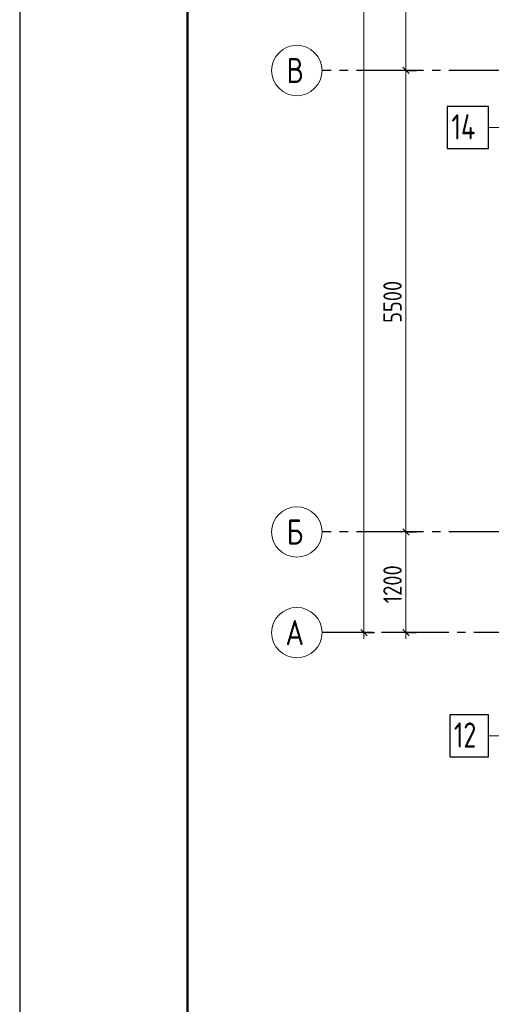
# Model space of a CAD drawing. Header units: millimetres. Extents: x 0 to 61017, y 0 to 42000.
# Tile 2 of 30: x 0 to 5616, y 15970 to 27706. Entities that reach past the tile are written whole.
import ezdxf

# ---------------------------------------------------------------- set-up
doc = ezdxf.new("R2010")
doc.units = ezdxf.units.MM
doc.linetypes.add('______5', pattern=[1100, 800, -100, 100, -100])
for name, color, linetype, lineweight in [('Standard', 7, 'Continuous', 25), ('ДОП Верх по Х', 7, 'Continuous', 25), ('Оси', 40, '______5', 18), ('Позиционная метка номер позиции', 7, 'Continuous', 13)]:
    doc.layers.add(name, color=color, linetype=linetype, lineweight=lineweight)
doc.styles.add('GOST 2.304-81', font='txt')
doc.styles.add('ISOCPEUR', font='txt')

msp = doc.modelspace()

# ---------------------------------------------------------------- linework, layer by layer
at = {"layer": 'Standard', "color": 7, "linetype": 'Continuous', "lineweight": 13, "transparency": 33554687}
for p, q in [((4600, 27100), (4600, 28800)), ((4600, 21600), (4600, 27100)), ((4100, 20400), (4100, 20325)), ((4600, 20400), (4600, 20325))]:
    msp.add_line(p, q, dxfattribs=at)
at = {"layer": 'Standard', "color": 7, "linetype": 'Continuous', "lineweight": 25, "transparency": 33554687}
for p, q in [((4638, 27063), (4562, 27138)), ((4638, 21562), (4562, 21638)), ((4138, 20362), (4062, 20438)), ((4638, 20362), (4562, 20438))]:
    msp.add_line(p, q, dxfattribs=at)
at = {"layer": 'Standard', "color": 251, "linetype": 'Continuous', "lineweight": -3, "true_color": 0x656565, "transparency": 33554687}
for p, q in [((4600, 27100), (4475, 27100)), ((4600, 27100), (4725, 27100)), ((4600, 27100), (4600, 27100)), ((4600, 21600), (4475, 21600)), ((4600, 21600), (4725, 21600)), ((4600, 21600), (4600, 21600)), ((4100, 20400), (3975, 20400)), ((4100, 20400), (4225, 20400)), ((4100, 20400), (4100, 20400)), ((4600, 20400), (4475, 20400)), ((4600, 20400), (4725, 20400)), ((4600, 20400), (4600, 20400))]:
    msp.add_line(p, q, dxfattribs=at)
at = {"layer": 'Standard', "color": 7, "linetype": 'Continuous', "lineweight": 13, "transparency": 33554687}
msp.add_lwpolyline([(0, 0), (59400, 0), (59400, 42000), (0, 42000), (0, 0)], close=True, dxfattribs=at)
at = {"layer": 'Standard', "color": 7, "linetype": 'Continuous', "lineweight": -3, "transparency": 33554687}
msp.add_lwpolyline([(0, 42000), (0, 0), (59400, 0), (59400, 42000), (0, 42000)], dxfattribs=at)
at = {"layer": 'Standard', "color": 7, "linetype": 'Continuous', "lineweight": 25, "transparency": 33554687}
msp.add_lwpolyline([(0, 42000), (0, 0), (59400, 0), (59400, 42000), (0, 42000)], dxfattribs=at)
at = {"layer": 'Standard', "color": 7, "linetype": 'Continuous', "lineweight": 18, "transparency": 33554687}
msp.add_lwpolyline([(59400, 42000), (0, 42000), (0, 0), (59400, 0), (59400, 42000)], dxfattribs=at)
at = {"layer": 'Standard', "color": 7, "linetype": 'Continuous', "lineweight": 13, "transparency": 33554687}
for points in [[(59400, 42000), (0, 42000), (0, 0), (59400, 0), (59400, 42000)], [(4100, 20400), (4100, 29236), (4100, 29236), (4100, 38900)], [(4600, 20400), (4600, 20655), (4600, 20655), (4600, 21600)]]:
    msp.add_lwpolyline(points, dxfattribs=at)
at = {"layer": 'Standard', "color": 7, "linetype": 'Continuous', "lineweight": 50, "transparency": 33554687}
msp.add_lwpolyline([(2000, 41500), (58900, 41500), (58900, 500), (2000, 500), (2000, 41500)], close=True, dxfattribs=at)
at = {"layer": 'ДОП Верх по Х', "color": 7, "linetype": 'Continuous', "lineweight": 25, "transparency": 33554687}
for points in [[(5091, 26169), (5581, 26169), (5581, 26669), (5091, 26669), (5091, 26169)], [(5121, 18920), (5581, 18920), (5581, 19420), (5121, 19420), (5121, 18920)]]:
    msp.add_lwpolyline(points, dxfattribs=at)
at = {"layer": 'Оси', "color": 8, "linetype": '______5', "lineweight": -3, "transparency": 33554687}
for p, q in [((49910, 27100), (3600, 27100)), ((49910, 21600), (3600, 21600)), ((50210, 20400), (3600, 20400))]:
    msp.add_line(p, q, dxfattribs=at)
at = {"layer": 'Оси', "color": 7, "linetype": 'Continuous', "lineweight": 13, "transparency": 33554687}
for centre in [(3300, 27100), (3300, 21600), (3300, 20400)]:
    msp.add_circle(centre, 300, dxfattribs=at)
at = {"layer": 'Позиционная метка номер позиции', "color": 7, "linetype": 'Continuous', "lineweight": 13, "transparency": 33554687}
for points in [[(9747, 27010), (9155, 26419), (5581, 26419)], [(7781, 22100), (8081, 21800), (8081, 19170), (5581, 19170)]]:
    msp.add_lwpolyline(points, dxfattribs=at)

# ---------------------------------------------------------------- texts
at = {"layer": 'Standard', "color": 7, "linetype": 'Continuous', "lineweight": 25, "transparency": 33554687, "char_height": 220, "attachment_point": 7, "rotation": 90, "style": 'GOST 2.304-81'}
for s, insert, width in [('5500', (4550, 24092), 641.48), ('1200', (4550, 20750), 625.73)]:
    msp.add_mtext(s, dxfattribs=dict(at, insert=insert, width=width))
at = {"layer": 'ДОП Верх по Х', "color": 7, "linetype": 'Continuous', "lineweight": 13, "transparency": 33554687, "char_height": 300, "attachment_point": 7, "style": 'ISOCPEUR'}
for s, insert, width in [('\\W0.76;14', (5141, 26279), 504.56), ('\\W0.75;12', (5171, 19030), 472.29)]:
    msp.add_mtext(s, dxfattribs=dict(at, insert=insert, width=width))
at = {"layer": 'Оси', "color": 7, "linetype": 'Continuous', "lineweight": 25, "transparency": 33554687, "char_height": 300, "attachment_point": 7, "style": 'ISOCPEUR'}
for s, insert, width in [('\\W0.80;В', (3180, 26950), 359.83), ('\\W0.80;Б', (3180, 21450), 359.83), ('\\W0.82;А', (3165, 20250), 392.65)]:
    msp.add_mtext(s, dxfattribs=dict(at, insert=insert, width=width))

doc.saveas('drawing.dxf')
